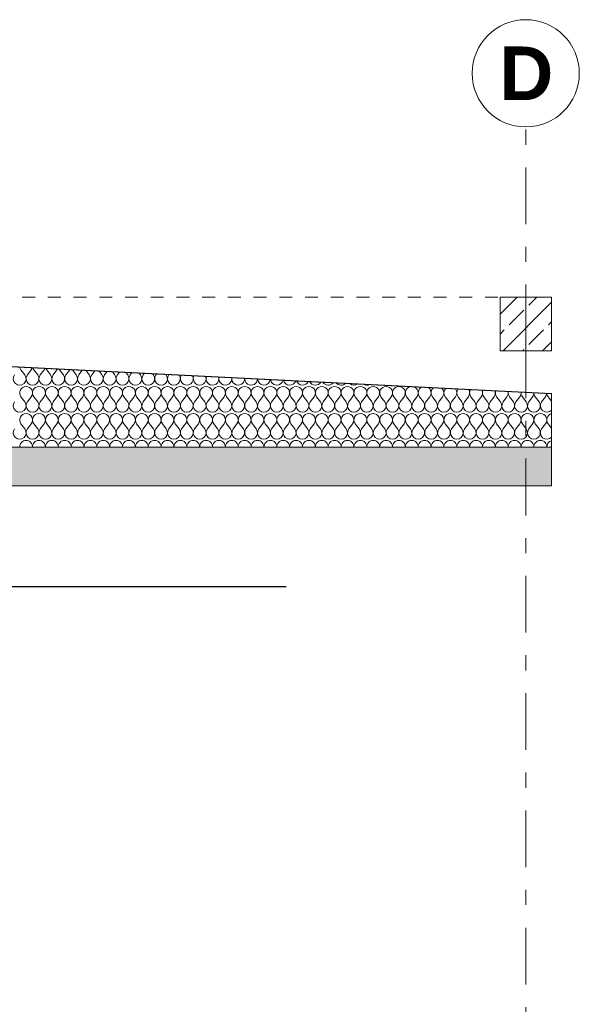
# Model space of a CAD drawing. Extents: x 1621802 to 1789819, y -272404 to -112799.
# Tile 11 of 11: x 1763700 to 1789819, y -159912 to -113999. Entities that reach past the tile are written whole.
import ezdxf

# ---------------------------------------------------------------- set-up
doc = ezdxf.new("R2010")
doc.units = 0
doc.header["$MEASUREMENT"] = 0
for name, pattern in [('Przerywana krótka', [1200, 600, -600]), ('Przerywana podwójnie', [5468.055367, 2645.833254, -1058.333278, 705.555558, -1058.333278]), ('Wipeout_Contour', [10000, 0, -10000])]:
    doc.linetypes.add(name, pattern=pattern)
for name, color, linetype in [('410-K Osie', 7, 'Continuous'), ('810-G Ogólne', 7, 'Continuous'), ('OPIS_NPS_OKRĄG', 7, 'Continuous')]:
    doc.layers.add(name, color=color, linetype=linetype)
doc.styles.add('STYL_AUTOMATYCZNY_1', font='txt')
pattern_1 = [(45, (0, 0), (-919.2388, 919.2388), []), (45, (-459.6, 459.6), (-919.2388, 919.2388), [975, -325])]

# ---------------------------------------------------------------- blocks, each defined once
blk = doc.blocks.new('*X1')
at = {"layer": '810-G Ogólne', "color": 38, "linetype": 'Continuous', "lineweight": 13}
for p, q in [((1763940, -130560), (1763760, -130320)), ((1764060, -130560), (1764240, -130320)), ((1764540, -130560), (1764360, -130320)), ((1764660, -130560), (1764840, -130320)), ((1765140, -130560), (1764960, -130320)), ((1765260, -130560), (1765440, -130320)), ((1765740, -130560), (1765560, -130320)), ((1765860, -130560), (1766040, -130320)), ((1766340, -130560), (1766160, -130320)), ((1766460, -130560), (1766624, -130341)), ((1766940, -130560), (1766782, -130349)), ((1767060, -130560), (1767202, -130370)), ((1767540, -130560), (1767405, -130380)), ((1767660, -130560), (1767781, -130399)), ((1768140, -130560), (1768029, -130412)), ((1768260, -130560), (1768359, -130428)), ((1768740, -130560), (1768652, -130443)), ((1768860, -130560), (1768937, -130457)), ((1769340, -130560), (1769275, -130474)), ((1769460, -130560), (1769516, -130486)), ((1769940, -130560), (1769899, -130505)), ((1770060, -130560), (1770094, -130515)), ((1770540, -130560), (1770522, -130536)), ((1770660, -130560), (1770672, -130544)), ((1763940, -131820), (1763760, -131580)), ((1764060, -131820), (1764240, -131580)), ((1764540, -131820), (1764360, -131580)), ((1764660, -131820), (1764840, -131580)), ((1765140, -131820), (1764960, -131580)), ((1765260, -131820), (1765440, -131580)), ((1765740, -131820), (1765560, -131580)), ((1765860, -131820), (1766040, -131580)), ((1766340, -131820), (1766160, -131580)), ((1766460, -131820), (1766640, -131580)), ((1766940, -131820), (1766760, -131580)), ((1767060, -131820), (1767240, -131580)), ((1767540, -131820), (1767360, -131580)), ((1767660, -131820), (1767840, -131580)), ((1768140, -131820), (1767960, -131580)), ((1768260, -131820), (1768440, -131580)), ((1768740, -131820), (1768560, -131580)), ((1768860, -131820), (1769040, -131580)), ((1769340, -131820), (1769160, -131580)), ((1769460, -131820), (1769640, -131580)), ((1769940, -131820), (1769760, -131580)), ((1770060, -131820), (1770240, -131580)), ((1770540, -131820), (1770360, -131580)), ((1770660, -131820), (1770840, -131580)), ((1771140, -131820), (1770960, -131580)), ((1771260, -131820), (1771440, -131580)), ((1771740, -131820), (1771560, -131580)), ((1771860, -131820), (1772040, -131580)), ((1772340, -131820), (1772160, -131580)), ((1772460, -131820), (1772640, -131580)), ((1772940, -131820), (1772760, -131580)), ((1773060, -131820), (1773240, -131580)), ((1773540, -131820), (1773360, -131580)), ((1773660, -131820), (1773840, -131580)), ((1774140, -131820), (1773960, -131580)), ((1774260, -131820), (1774440, -131580)), ((1774740, -131820), (1774560, -131580)), ((1774860, -131820), (1775040, -131580)), ((1775340, -131820), (1775160, -131580)), ((1775460, -131820), (1775640, -131580)), ((1775940, -131820), (1775760, -131580)), ((1776060, -131820), (1776240, -131580)), ((1776540, -131820), (1776360, -131580)), ((1776660, -131820), (1776840, -131580)), ((1777140, -131820), (1776960, -131580)), ((1777260, -131820), (1777440, -131580)), ((1777740, -131820), (1777560, -131580)), ((1777860, -131820), (1778040, -131580)), ((1778340, -131820), (1778160, -131580)), ((1778460, -131820), (1778640, -131580)), ((1778940, -131820), (1778760, -131580)), ((1779060, -131820), (1779240, -131580)), ((1779540, -131820), (1779360, -131580)), ((1779660, -131820), (1779840, -131580)), ((1780140, -131820), (1779960, -131580)), ((1780260, -131820), (1780440, -131580)), ((1780740, -131820), (1780560, -131580)), ((1780860, -131820), (1781040, -131580)), ((1781340, -131820), (1781160, -131580)), ((1781460, -131820), (1781640, -131580)), ((1781940, -131820), (1781760, -131580)), ((1782060, -131820), (1782240, -131580)), ((1782540, -131820), (1782360, -131580)), ((1782660, -131820), (1782840, -131580)), ((1783140, -131820), (1782960, -131580)), ((1783260, -131820), (1783440, -131580)), ((1783740, -131820), (1783560, -131580)), ((1783860, -131820), (1784040, -131580)), ((1784340, -131820), (1784160, -131580)), ((1784460, -131820), (1784640, -131580)), ((1784940, -131820), (1784760, -131580)), ((1785060, -131820), (1785240, -131580)), ((1785540, -131820), (1785360, -131580)), ((1785660, -131820), (1785840, -131580)), ((1786140, -131820), (1785960, -131580)), ((1786260, -131820), (1786440, -131580)), ((1786740, -131820), (1786560, -131580)), ((1786860, -131820), (1787040, -131580)), ((1787340, -131820), (1787160, -131580)), ((1787460, -131820), (1787640, -131580)), ((1787940, -131820), (1787760, -131580)), ((1788060, -131820), (1788240, -131580)), ((1788519, -131792), (1788360, -131580)), ((1763940, -133080), (1763760, -132840)), ((1764060, -133080), (1764240, -132840)), ((1764540, -133080), (1764360, -132840)), ((1764660, -133080), (1764840, -132840)), ((1765140, -133080), (1764960, -132840)), ((1765260, -133080), (1765440, -132840)), ((1765740, -133080), (1765560, -132840)), ((1765860, -133080), (1766040, -132840)), ((1766340, -133080), (1766160, -132840)), ((1766460, -133080), (1766640, -132840)), ((1766940, -133080), (1766760, -132840)), ((1767060, -133080), (1767240, -132840)), ((1767540, -133080), (1767360, -132840)), ((1767660, -133080), (1767840, -132840)), ((1768140, -133080), (1767960, -132840)), ((1768260, -133080), (1768440, -132840)), ((1768740, -133080), (1768560, -132840)), ((1768860, -133080), (1769040, -132840)), ((1769340, -133080), (1769160, -132840)), ((1769460, -133080), (1769640, -132840)), ((1769940, -133080), (1769760, -132840)), ((1770060, -133080), (1770240, -132840)), ((1770540, -133080), (1770360, -132840)), ((1770660, -133080), (1770840, -132840)), ((1771140, -133080), (1770960, -132840)), ((1771260, -133080), (1771440, -132840)), ((1771740, -133080), (1771560, -132840)), ((1771860, -133080), (1772040, -132840)), ((1772340, -133080), (1772160, -132840)), ((1772460, -133080), (1772640, -132840)), ((1772940, -133080), (1772760, -132840)), ((1773060, -133080), (1773240, -132840)), ((1773540, -133080), (1773360, -132840)), ((1773660, -133080), (1773840, -132840)), ((1774140, -133080), (1773960, -132840)), ((1774260, -133080), (1774440, -132840)), ((1774740, -133080), (1774560, -132840)), ((1774860, -133080), (1775040, -132840)), ((1775340, -133080), (1775160, -132840)), ((1775460, -133080), (1775640, -132840)), ((1775940, -133080), (1775760, -132840)), ((1776060, -133080), (1776240, -132840)), ((1776540, -133080), (1776360, -132840)), ((1776660, -133080), (1776840, -132840)), ((1777140, -133080), (1776960, -132840)), ((1777260, -133080), (1777440, -132840)), ((1777740, -133080), (1777560, -132840)), ((1777860, -133080), (1778040, -132840)), ((1778340, -133080), (1778160, -132840)), ((1778460, -133080), (1778640, -132840)), ((1778940, -133080), (1778760, -132840)), ((1779060, -133080), (1779240, -132840)), ((1779540, -133080), (1779360, -132840)), ((1779660, -133080), (1779840, -132840)), ((1780140, -133080), (1779960, -132840)), ((1780260, -133080), (1780440, -132840)), ((1780740, -133080), (1780560, -132840)), ((1780860, -133080), (1781040, -132840)), ((1781340, -133080), (1781160, -132840)), ((1781460, -133080), (1781640, -132840)), ((1781940, -133080), (1781760, -132840)), ((1782060, -133080), (1782240, -132840)), ((1782540, -133080), (1782360, -132840)), ((1782660, -133080), (1782840, -132840)), ((1783140, -133080), (1782960, -132840)), ((1783260, -133080), (1783440, -132840)), ((1783740, -133080), (1783560, -132840)), ((1783860, -133080), (1784040, -132840)), ((1784340, -133080), (1784160, -132840)), ((1784460, -133080), (1784640, -132840)), ((1784940, -133080), (1784760, -132840)), ((1785060, -133080), (1785240, -132840)), ((1785540, -133080), (1785360, -132840)), ((1785660, -133080), (1785840, -132840)), ((1786140, -133080), (1785960, -132840)), ((1786260, -133080), (1786440, -132840)), ((1786740, -133080), (1786560, -132840)), ((1786860, -133080), (1787040, -132840)), ((1787340, -133080), (1787160, -132840)), ((1787460, -133080), (1787640, -132840)), ((1787940, -133080), (1787760, -132840)), ((1788060, -133080), (1788240, -132840)), ((1788519, -133052), (1788360, -132840))]:
    blk.add_line(p, q, dxfattribs=at)
for centre, start, end in [((1764000, -130140), 190.6487, 216.8699), ((1764000, -130140), 323.1301, 343.6264), ((1764600, -130140), 196.6195, 216.8699), ((1764600, -130140), 323.1301, 337.6557), ((1765200, -130140), 202.8202, 216.8699), ((1765200, -130140), 323.1301, 331.455), ((1765800, -130140), 209.3636, 216.8699), ((1765800, -130140), 323.1301, 324.9116), ((1766400, -130140), 216.4194, 216.8699), ((1763700, -130740), 143.1301, 36.8699), ((1764300, -130740), 143.1301, 36.8699), ((1764900, -130740), 143.1301, 36.8699), ((1765500, -130740), 143.1301, 36.8699), ((1766100, -130740), 143.1301, 36.8699), ((1766700, -130740), 143.1301, 36.8699), ((1767300, -130740), 143.1301, 36.8699), ((1767900, -130740), 143.1301, 36.8699), ((1768500, -130740), 143.1301, 36.8699), ((1769100, -130740), 143.1301, 36.8699), ((1769700, -130740), 143.1301, 36.8699), ((1770300, -130740), 143.1301, 36.8699), ((1770900, -130740), 143.1301, 35.1117), ((1771500, -130740), 146.1114, 28.1638), ((1772100, -130740), 152.5834, 21.6918), ((1772700, -130740), 158.7358, 15.5394), ((1773300, -130740), 164.6749, 9.6003), ((1773900, -130740), 170.4804, 3.7948), ((1774500, -130740), 176.2178, 358.0574), ((1775100, -130740), 181.9459, 352.3293), ((1775700, -130740), 187.7228, 346.5524), ((1776300, -130740), 193.6111, 340.6641), ((1776900, -130740), 199.685, 334.5902), ((1764000, -131400), 90, 216.8699), ((1764000, -131400), 323.1301, 90), ((1764600, -131400), 90, 216.8699), ((1764600, -131400), 323.1301, 90), ((1765200, -131400), 90, 216.8699), ((1765200, -131400), 323.1301, 90), ((1765800, -131400), 90, 216.8699), ((1765800, -131400), 323.1301, 90), ((1766400, -131400), 90, 216.8699), ((1766400, -131400), 323.1301, 90), ((1767000, -131400), 90, 216.8699), ((1767000, -131400), 323.1301, 90), ((1767600, -131400), 90, 216.8699), ((1767600, -131400), 323.1301, 90), ((1768200, -131400), 90, 216.8699), ((1768200, -131400), 323.1301, 90), ((1768800, -131400), 90, 216.8699), ((1768800, -131400), 323.1301, 90), ((1769400, -131400), 90, 216.8699), ((1769400, -131400), 323.1301, 90), ((1770000, -131400), 90, 216.8699), ((1770000, -131400), 323.1301, 90), ((1770600, -131400), 90, 216.8699), ((1770600, -131400), 323.1301, 90), ((1771200, -131400), 90, 216.8699), ((1771200, -131400), 323.1301, 90), ((1771800, -131400), 90, 216.8699), ((1771800, -131400), 323.1301, 90), ((1772400, -131400), 90, 216.8699), ((1772400, -131400), 323.1301, 90), ((1773000, -131400), 90, 216.8699), ((1773000, -131400), 323.1301, 90), ((1773600, -131400), 90, 216.8699), ((1773600, -131400), 323.1301, 90), ((1774200, -131400), 90, 216.8699), ((1774200, -131400), 323.1301, 90), ((1774800, -131400), 90, 216.8699), ((1774800, -131400), 323.1301, 90), ((1775400, -131400), 90, 216.8699), ((1775400, -131400), 323.1301, 90), ((1776000, -131400), 90, 216.8699), ((1776000, -131400), 323.1301, 90), ((1776600, -131400), 90, 216.8699), ((1776600, -131400), 323.1301, 90), ((1777200, -131400), 90, 216.8699), ((1777200, -131400), 323.1301, 90), ((1777500, -130740), 206.0402, 328.235), ((1777800, -131400), 90, 216.8699), ((1777800, -131400), 323.1301, 90), ((1778100, -130740), 212.8134, 321.4618), ((1778400, -131400), 90, 216.8699), ((1778400, -131400), 323.1301, 90), ((1778700, -130740), 220.2218, 314.0533), ((1779000, -131400), 90, 216.8699), ((1779000, -131400), 323.1301, 90), ((1779300, -130740), 228.6689, 305.6063), ((1779600, -131400), 90, 216.8699), ((1779600, -131400), 323.1301, 90), ((1779900, -130740), 239.1225, 295.1527), ((1780200, -131400), 90, 216.8699), ((1780200, -131400), 323.1301, 90), ((1780500, -130740), 256.4642, 277.811), ((1780800, -131400), 90, 216.8699), ((1780800, -131400), 323.1301, 90), ((1781400, -131400), 90, 216.8699), ((1781400, -131400), 323.1301, 90), ((1782000, -131400), 102.37, 216.8699), ((1782000, -131400), 323.1301, 71.9052), ((1782600, -131400), 117.2557, 216.8699), ((1782600, -131400), 323.1301, 57.0195), ((1783200, -131400), 127.2201, 216.8699), ((1783200, -131400), 323.1301, 47.0551), ((1783800, -131400), 135.4367, 216.8699), ((1783800, -131400), 323.1301, 38.8385), ((1784400, -131400), 142.7098, 216.8699), ((1784400, -131400), 323.1301, 31.5654), ((1785000, -131400), 149.3955, 216.8699), ((1785000, -131400), 323.1301, 24.8797), ((1785600, -131400), 155.692, 216.8699), ((1785600, -131400), 323.1301, 18.5831), ((1786200, -131400), 161.7266, 216.8699), ((1786200, -131400), 323.1301, 12.5486), ((1786800, -131400), 167.59, 216.8699), ((1786800, -131400), 323.1301, 6.6852), ((1787400, -131400), 173.3538, 216.8699), ((1787400, -131400), 323.1301, 0.9214), ((1788000, -131400), 179.0794, 216.8699), ((1788000, -131400), 323.1301, 355.1958), ((1788600, -131400), 184.8245, 216.8699), ((1763700, -132000), 143.1301, 36.8699), ((1764300, -132000), 143.1301, 36.8699), ((1764900, -132000), 143.1301, 36.8699), ((1765500, -132000), 143.1301, 36.8699), ((1766100, -132000), 143.1301, 36.8699), ((1766700, -132000), 143.1301, 36.8699), ((1767300, -132000), 143.1301, 36.8699), ((1767900, -132000), 143.1301, 36.8699), ((1768500, -132000), 143.1301, 36.8699), ((1769100, -132000), 143.1301, 36.8699), ((1769700, -132000), 143.1301, 36.8699), ((1770300, -132000), 143.1301, 36.8699), ((1770900, -132000), 143.1301, 36.8699), ((1771500, -132000), 143.1301, 36.8699), ((1772100, -132000), 143.1301, 36.8699), ((1772700, -132000), 143.1301, 36.8699), ((1773300, -132000), 143.1301, 36.8699), ((1773900, -132000), 143.1301, 36.8699), ((1774500, -132000), 143.1301, 36.8699), ((1775100, -132000), 143.1301, 36.8699), ((1775700, -132000), 143.1301, 36.8699), ((1776300, -132000), 143.1301, 36.8699), ((1776900, -132000), 143.1301, 36.8699), ((1777500, -132000), 143.1301, 36.8699), ((1778100, -132000), 143.1301, 36.8699), ((1778700, -132000), 143.1301, 36.8699), ((1779300, -132000), 143.1301, 36.8699), ((1779900, -132000), 143.1301, 36.8699), ((1780500, -132000), 143.1301, 36.8699), ((1781100, -132000), 143.1301, 36.8699), ((1781700, -132000), 143.1301, 36.8699), ((1782300, -132000), 143.1301, 36.8699), ((1782900, -132000), 143.1301, 36.8699), ((1783500, -132000), 143.1301, 36.8699), ((1784100, -132000), 143.1301, 36.8699), ((1784700, -132000), 143.1301, 36.8699), ((1785300, -132000), 143.1301, 36.8699), ((1785900, -132000), 143.1301, 36.8699), ((1786500, -132000), 143.1301, 36.8699), ((1787100, -132000), 143.1301, 36.8699), ((1787700, -132000), 143.1301, 36.8699), ((1788300, -132000), 143.1301, 316.8959), ((1764000, -132660), 90, 216.8699), ((1764000, -132660), 323.1301, 90), ((1764600, -132660), 90, 216.8699), ((1764600, -132660), 323.1301, 90), ((1765200, -132660), 90, 216.8699), ((1765200, -132660), 323.1301, 90), ((1765800, -132660), 90, 216.8699), ((1765800, -132660), 323.1301, 90), ((1766400, -132660), 90, 216.8699), ((1766400, -132660), 323.1301, 90), ((1767000, -132660), 90, 216.8699), ((1767000, -132660), 323.1301, 90), ((1767600, -132660), 90, 216.8699), ((1767600, -132660), 323.1301, 90), ((1768200, -132660), 90, 216.8699), ((1768200, -132660), 323.1301, 90), ((1768800, -132660), 90, 216.8699), ((1768800, -132660), 323.1301, 90), ((1769400, -132660), 90, 216.8699), ((1769400, -132660), 323.1301, 90), ((1770000, -132660), 90, 216.8699), ((1770000, -132660), 323.1301, 90), ((1770600, -132660), 90, 216.8699), ((1770600, -132660), 323.1301, 90), ((1771200, -132660), 90, 216.8699), ((1771200, -132660), 323.1301, 90), ((1771800, -132660), 90, 216.8699), ((1771800, -132660), 323.1301, 90), ((1772400, -132660), 90, 216.8699), ((1772400, -132660), 323.1301, 90), ((1773000, -132660), 90, 216.8699), ((1773000, -132660), 323.1301, 90), ((1773600, -132660), 90, 216.8699), ((1773600, -132660), 323.1301, 90), ((1774200, -132660), 90, 216.8699), ((1774200, -132660), 323.1301, 90), ((1774800, -132660), 90, 216.8699), ((1774800, -132660), 323.1301, 90), ((1775400, -132660), 90, 216.8699), ((1775400, -132660), 323.1301, 90), ((1776000, -132660), 90, 216.8699), ((1776000, -132660), 323.1301, 90), ((1776600, -132660), 90, 216.8699), ((1776600, -132660), 323.1301, 90), ((1777200, -132660), 90, 216.8699), ((1777200, -132660), 323.1301, 90), ((1777800, -132660), 90, 216.8699), ((1777800, -132660), 323.1301, 90), ((1778400, -132660), 90, 216.8699), ((1778400, -132660), 323.1301, 90), ((1779000, -132660), 90, 216.8699), ((1779000, -132660), 323.1301, 90), ((1779600, -132660), 90, 216.8699), ((1779600, -132660), 323.1301, 90), ((1780200, -132660), 90, 216.8699), ((1780200, -132660), 323.1301, 90), ((1780800, -132660), 90, 216.8699), ((1780800, -132660), 323.1301, 90), ((1781400, -132660), 90, 216.8699), ((1781400, -132660), 323.1301, 90), ((1782000, -132660), 90, 216.8699), ((1782000, -132660), 323.1301, 90), ((1782600, -132660), 90, 216.8699), ((1782600, -132660), 323.1301, 90), ((1783200, -132660), 90, 216.8699), ((1783200, -132660), 323.1301, 90), ((1783800, -132660), 90, 216.8699), ((1783800, -132660), 323.1301, 90), ((1784400, -132660), 90, 216.8699), ((1784400, -132660), 323.1301, 90), ((1785000, -132660), 90, 216.8699), ((1785000, -132660), 323.1301, 90), ((1785600, -132660), 90, 216.8699), ((1785600, -132660), 323.1301, 90), ((1786200, -132660), 90, 216.8699), ((1786200, -132660), 323.1301, 90), ((1786800, -132660), 90, 216.8699), ((1786800, -132660), 323.1301, 90), ((1787400, -132660), 90, 216.8699), ((1787400, -132660), 323.1301, 90), ((1788000, -132660), 90, 216.8699), ((1788000, -132660), 323.1301, 90), ((1788600, -132660), 105.6575, 216.8699), ((1763700, -133260), 143.1301, 36.8699), ((1764300, -133260), 143.1301, 36.8699), ((1764900, -133260), 143.1301, 36.8699), ((1765500, -133260), 143.1301, 36.8699), ((1766100, -133260), 143.1301, 36.8699), ((1766700, -133260), 143.1301, 36.8699), ((1767300, -133260), 143.1301, 36.8699), ((1767900, -133260), 143.1301, 36.8699), ((1768500, -133260), 143.1301, 36.8699), ((1769100, -133260), 143.1301, 36.8699), ((1769700, -133260), 143.1301, 36.8699), ((1770300, -133260), 143.1301, 36.8699), ((1770900, -133260), 143.1301, 36.8699), ((1771500, -133260), 143.1301, 36.8699), ((1772100, -133260), 143.1301, 36.8699), ((1772700, -133260), 143.1301, 36.8699), ((1773300, -133260), 143.1301, 36.8699), ((1773900, -133260), 143.1301, 36.8699), ((1774500, -133260), 143.1301, 36.8699), ((1775100, -133260), 143.1301, 36.8699), ((1775700, -133260), 143.1301, 36.8699), ((1776300, -133260), 143.1301, 36.8699), ((1776900, -133260), 143.1301, 36.8699), ((1777500, -133260), 143.1301, 36.8699), ((1778100, -133260), 143.1301, 36.8699), ((1778700, -133260), 143.1301, 36.8699), ((1779300, -133260), 143.1301, 36.8699), ((1779900, -133260), 143.1301, 36.8699), ((1780500, -133260), 143.1301, 36.8699), ((1781100, -133260), 143.1301, 36.8699), ((1781700, -133260), 143.1301, 36.8699), ((1782300, -133260), 143.1301, 36.8699), ((1782900, -133260), 143.1301, 36.8699), ((1783500, -133260), 143.1301, 36.8699), ((1784100, -133260), 143.1301, 36.8699), ((1784700, -133260), 143.1301, 36.8699), ((1785300, -133260), 143.1301, 36.8699), ((1785900, -133260), 143.1301, 36.8699), ((1786500, -133260), 143.1301, 36.8699), ((1787100, -133260), 143.1301, 36.8699), ((1787700, -133260), 143.1301, 36.8699), ((1788300, -133260), 143.1301, 316.8959), ((1764000, -133920), 90, 183.082), ((1764000, -133920), 356.918, 90), ((1764600, -133920), 90, 183.082), ((1764600, -133920), 356.918, 90), ((1765200, -133920), 90, 183.082), ((1765200, -133920), 356.918, 90), ((1765800, -133920), 90, 183.082), ((1765800, -133920), 356.918, 90), ((1766400, -133920), 90, 183.082), ((1766400, -133920), 356.918, 90), ((1767000, -133920), 90, 183.082), ((1767000, -133920), 356.918, 90), ((1767600, -133920), 90, 183.082), ((1767600, -133920), 356.918, 90), ((1768200, -133920), 90, 183.082), ((1768200, -133920), 356.918, 90), ((1768800, -133920), 90, 183.082), ((1768800, -133920), 356.918, 90), ((1769400, -133920), 90, 183.082), ((1769400, -133920), 356.918, 90), ((1770000, -133920), 90, 183.082), ((1770000, -133920), 356.918, 90), ((1770600, -133920), 90, 183.082), ((1770600, -133920), 356.918, 90), ((1771200, -133920), 90, 183.082), ((1771200, -133920), 356.918, 90), ((1771800, -133920), 90, 183.082), ((1771800, -133920), 356.918, 90), ((1772400, -133920), 90, 183.082), ((1772400, -133920), 356.918, 90), ((1773000, -133920), 90, 183.082), ((1773000, -133920), 356.918, 90), ((1773600, -133920), 90, 183.082), ((1773600, -133920), 356.918, 90), ((1774200, -133920), 90, 183.082), ((1774200, -133920), 356.918, 90), ((1774800, -133920), 90, 183.082), ((1774800, -133920), 356.918, 90), ((1775400, -133920), 90, 183.082), ((1775400, -133920), 356.918, 90), ((1776000, -133920), 90, 183.082), ((1776000, -133920), 356.918, 90), ((1776600, -133920), 90, 183.082), ((1776600, -133920), 356.918, 90), ((1777200, -133920), 90, 183.082), ((1777200, -133920), 356.918, 90), ((1777800, -133920), 90, 183.082), ((1777800, -133920), 356.918, 90), ((1778400, -133920), 90, 183.082), ((1778400, -133920), 356.918, 90), ((1779000, -133920), 90, 183.082), ((1779000, -133920), 356.918, 90), ((1779600, -133920), 90, 183.082), ((1779600, -133920), 356.918, 90), ((1780200, -133920), 90, 183.082), ((1780200, -133920), 356.918, 90), ((1780800, -133920), 90, 183.082), ((1780800, -133920), 356.918, 90), ((1781400, -133920), 90, 183.082), ((1781400, -133920), 356.918, 90), ((1782000, -133920), 90, 183.082), ((1782000, -133920), 356.918, 90), ((1782600, -133920), 90, 183.082), ((1782600, -133920), 356.918, 90), ((1783200, -133920), 90, 183.082), ((1783200, -133920), 356.918, 90), ((1783800, -133920), 90, 183.082), ((1783800, -133920), 356.918, 90), ((1784400, -133920), 90, 183.082), ((1784400, -133920), 356.918, 90), ((1785000, -133920), 90, 183.082), ((1785000, -133920), 356.918, 90), ((1785600, -133920), 90, 183.082), ((1785600, -133920), 356.918, 90), ((1786200, -133920), 90, 183.082), ((1786200, -133920), 356.918, 90), ((1786800, -133920), 90, 183.082), ((1786800, -133920), 356.918, 90), ((1787400, -133920), 90, 183.082), ((1787400, -133920), 356.918, 90), ((1788000, -133920), 90, 183.082), ((1788000, -133920), 356.918, 90), ((1788600, -133920), 105.6575, 183.082)]:
    blk.add_arc(centre, 300, start, end, dxfattribs=at)

msp = doc.modelspace()

# ---------------------------------------------------------------- linework, layer by layer
at = {"layer": '410-K Osie', "color": 7, "linetype": 'Continuous', "lineweight": 13}
msp.add_circle((1787319, -116498.8), 2500, dxfattribs=at)
at = {"layer": '810-G Ogólne', "color": 22, "linetype": 'Continuous', "lineweight": 25}
msp.add_line((1639019, -140436.1), (1776133.5, -140436.1), dxfattribs=at)

# ---------------------------------------------------------------- texts
at = {"layer": '410-K Osie', "color": 1, "lineweight": 13, "insert": (1786084.7, -115248.8), "char_height": 2500, "attachment_point": 1, "style": 'STYL_AUTOMATYCZNY_1'}
msp.add_mtext('\\A1;{\\pql;\\pt0;\\fArial|b1|i0|c238|p38;D}', dxfattribs=at)

# ---------------------------------------------------------------- wipeouts: each hides what was drawn before it
at = {"color": 254, "linetype": 'Wipeout_Contour', "lineweight": 0, "ltscale": 6871517.90777415}
msp.add_wipeout([(1636619, -135736.1), (1788519, -135736.1), (1788519, -133936.1), (1636619, -133936.1)], dxfattribs=at).dxf.layer = '810-G Ogólne'

# ---------------------------------------------------------------- next in the draw order: hatches: boundary and pattern name
at = {"layer": '810-G Ogólne', "linetype": 'Continuous', "lineweight": 13}
h = msp.add_hatch(dxfattribs=at)
h.set_pattern_fill('Beton_zbrojony', color=38, style=0, pattern_type=2)
h.set_pattern_definition(pattern_1)
h.paths.add_polyline_path([(1636619, -135736.1), (1788519, -135736.1), (1788519, -133936.1), (1636619, -133936.1)])

# ---------------------------------------------------------------- next in the draw order: linework, layer by layer
at = {"layer": '810-G Ogólne', "color": 1, "linetype": 'Continuous', "lineweight": 13, "flags": 128}
msp.add_lwpolyline([(1636619, -135736.1), (1788519, -135736.1), (1788519, -133936.1), (1636619, -133936.1)], close=True, dxfattribs=at)

# ---------------------------------------------------------------- next in the draw order: wipeouts: each hides what was drawn before it
at = {"color": 254, "linetype": 'Wipeout_Contour', "lineweight": 0, "ltscale": 8588166.798031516}
msp.add_wipeout([(1636619, -133936.1), (1788519, -133936.1), (1788519, -131436.1), (1712569, -127638.6), (1636619, -131436.1)], dxfattribs=at).dxf.layer = '810-G Ogólne'

# ---------------------------------------------------------------- next in the draw order: linework, layer by layer
at = {"layer": '810-G Ogólne', "color": 1, "linetype": 'Continuous', "lineweight": 13, "flags": 128}
msp.add_lwpolyline([(1636619, -133936.1), (1788519, -133936.1), (1788519, -131436.1), (1712569, -127638.6), (1636619, -131436.1)], close=True, dxfattribs=at)

# ---------------------------------------------------------------- next in the draw order: block references
at = {"layer": '810-G Ogólne', "color": 38, "linetype": 'Continuous', "lineweight": 13}
msp.add_blockref('*X1', (0, 0), dxfattribs=at)

# ---------------------------------------------------------------- next in the draw order: wipeouts: each hides what was drawn before it
at = {"color": 254, "linetype": 'Wipeout_Contour', "lineweight": 0, "ltscale": 7167641.257858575}
msp.add_wipeout([(1786119, -129436.1), (1788519, -129436.1), (1788519, -126936.1), (1786119, -126936.1)], dxfattribs=at).dxf.layer = '810-G Ogólne'

# ---------------------------------------------------------------- next in the draw order: hatches: boundary and pattern name
at = {"layer": '810-G Ogólne', "linetype": 'Continuous', "lineweight": 13}
h = msp.add_hatch(dxfattribs=at)
h.set_pattern_fill('Beton_zbrojony', color=38, style=0, pattern_type=2)
h.set_pattern_definition(pattern_1)
h.paths.add_polyline_path([(1786119, -129436.1), (1788519, -129436.1), (1788519, -126936.1), (1786119, -126936.1)])

# ---------------------------------------------------------------- next in the draw order: linework, layer by layer
at = {"layer": '410-K Osie', "color": 4, "linetype": 'Przerywana podwójnie', "lineweight": 13}
for q in [(1787319, -118998.8), (1787319, -257403.7)]:
    msp.add_line((1787319, -128998.8), q, dxfattribs=at)
msp.add_point((1787319, -128998.8), dxfattribs=at)
msp.add_point((1787319, -128998.8), dxfattribs=at)
at = {"layer": '810-G Ogólne', "color": 22, "linetype": 'Continuous', "lineweight": 25}
msp.add_line((1712569, -127638.6), (1788519, -131436.1), dxfattribs=at)
at = {"layer": '810-G Ogólne', "color": 1, "linetype": 'Continuous', "lineweight": 13, "flags": 128}
msp.add_lwpolyline([(1786119, -129436.1), (1788519, -129436.1), (1788519, -126936.1), (1786119, -126936.1)], close=True, dxfattribs=at)
at = {"layer": 'OPIS_NPS_OKRĄG', "color": 78, "linetype": 'Przerywana krótka', "lineweight": 13}
msp.add_line((1636619, -126936.1), (1788519, -126936.1), dxfattribs=at)

doc.saveas('drawing.dxf')
